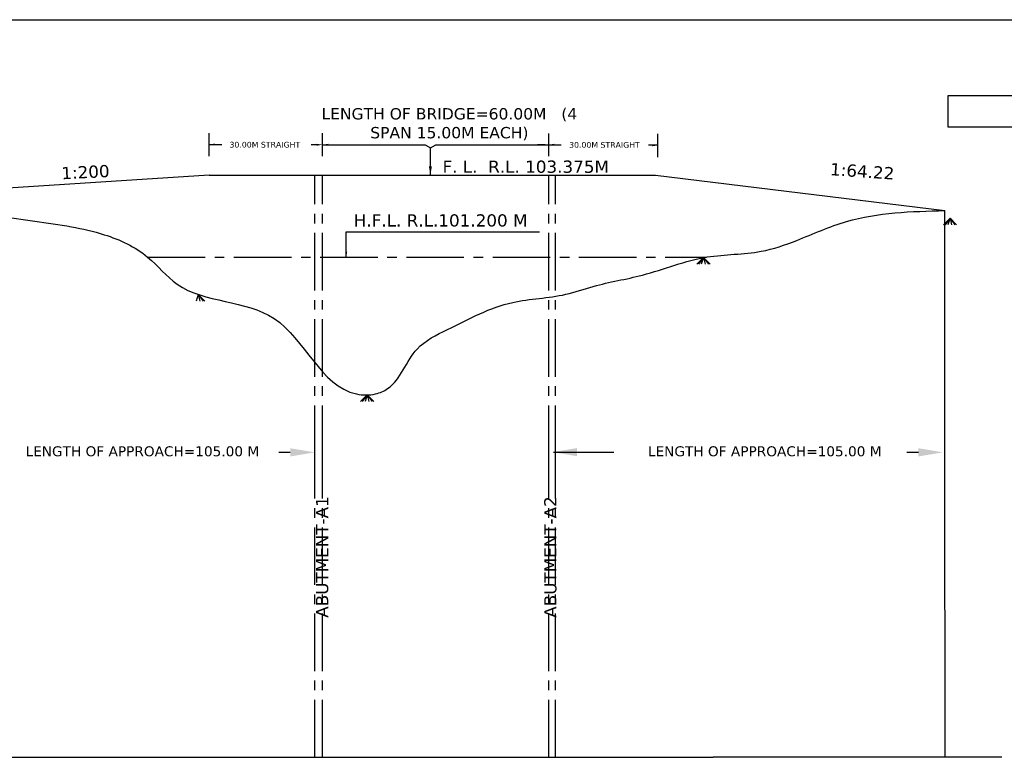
# Model space of a CAD drawing. Header units: feet. Extents: x -7746059455 to -3872100920, y -13315170765 to -6657279710.
# Tile 25 of 34: x -3872830649 to -3872804557, y -6657342273 to -6657322720. Entities that reach past the tile are written whole.
import ezdxf

# ---------------------------------------------------------------- set-up
doc = ezdxf.new("R2010")
doc.units = ezdxf.units.FT
doc.header["$MEASUREMENT"] = 0
doc.linetypes.add('CENTER2', pattern=[28.575, 19.05, -3.175, 3.175, -3.175])
for name, color, linetype in [('CHAINAGE', 7, 'Continuous'), ('TEX', 6, 'Continuous'), ('TEXT', 7, 'Continuous')]:
    doc.layers.add(name, color=color, linetype=linetype)
doc.layers.add('DIMENTION', color=7, linetype='Continuous', lineweight=9)
doc.styles.get("Standard").update_dxf_attribs({"font": 'verdana.ttf', "height": 264})
doc.dimstyles.new('Copy of ISO-25--------4', dxfattribs={"dimtxt": 200, "dimasz": 150, "dimexe": 300, "dimexo": 300, "dimgap": 0.02, "dimtad": 0, "dimtih": 1, "dimtoh": 1, "dimdec": 0, "dimlfac": 4, "dimdsep": 46, "dimtxsty": 'Standard', "dimcen": 150, "dimclrd": 1, "dimclre": 1, "dimclrt": 1, "dimadec": 0, "dimazin": 0, "dimtfac": 1, "dimtdec": 0, "dimtmove": 2, "dimatfit": 3, "dimfxl": 300, "dimarcsym": 0})

msp = doc.modelspace()

# ---------------------------------------------------------------- linework, layer by layer
at = {"color": 0, "ltscale": 20}
for p, q in [((-3872805995.370546, -6657327983.666503), (-3872806170.027184, -6657328158.124839)), ((-3872805995.370546, -6657327983.666503), (-3872806128.78809, -6657328158.124839)), ((-3872805995.370546, -6657327983.666503), (-3872806054.938, -6657328158.124846)), ((-3872805995.370546, -6657327983.666503), (-3872805820.713907, -6657328158.124839)), ((-3872805995.370546, -6657327983.666503), (-3872805865.49519, -6657328158.124839)), ((-3872805995.370546, -6657327983.666503), (-3872805954.209818, -6657328158.124846)), ((-3872812528.834785, -6657329027.568696), (-3872812703.491423, -6657329202.027032)), ((-3872812528.834785, -6657329027.568696), (-3872812662.252329, -6657329202.027032)), ((-3872812528.834785, -6657329027.568696), (-3872812588.402239, -6657329202.02704)), ((-3872812528.834785, -6657329027.568696), (-3872812354.178146, -6657329202.027032)), ((-3872812528.834785, -6657329027.568696), (-3872812398.959429, -6657329202.027032)), ((-3872812528.834785, -6657329027.568696), (-3872812487.674057, -6657329202.02704)), ((-3872825916.091211, -6657330005.442342), (-3872825975.658665, -6657330179.900685)), ((-3872825916.091211, -6657330005.442342), (-3872825741.434572, -6657330179.900678)), ((-3872825916.091211, -6657330005.442342), (-3872825786.215855, -6657330179.900678)), ((-3872825916.091211, -6657330005.442342), (-3872825874.930483, -6657330179.900685)), ((-3872821439.151926, -6657332664.331201), (-3872821613.808563, -6657332838.789536)), ((-3872821439.151926, -6657332664.331201), (-3872821572.569469, -6657332838.789536)), ((-3872821439.151926, -6657332664.331201), (-3872821498.719379, -6657332838.789544)), ((-3872821439.151926, -6657332664.331201), (-3872821264.495286, -6657332838.789536)), ((-3872821439.151926, -6657332664.331201), (-3872821309.276569, -6657332838.789536)), ((-3872821439.151926, -6657332664.331201), (-3872821397.991197, -6657332838.789544))]:
    msp.add_line(p, q, dxfattribs=at)
at = {"layer": 'CHAINAGE', "color": 0}
msp.add_line((-3872804626.939803, -6657342273.462448), (-3872811332.706562, -6657342273.462446), dxfattribs=at)
for points in [[(-3872834740, -6657342273.462449), (-3872812270.206562, -6657342273.462446)], [(-3872804626.939803, -6657342273.462447), (-3872812270.206562, -6657342273.462446)]]:
    msp.add_lwpolyline(points, dxfattribs=at)
at = {"layer": 'DIMENTION', "color": 0, "lineweight": 30, "ltscale": 20}
for p, q in [((-3872806048.377083, -6657324725.766019), (-3872800746.531888, -6657324725.766019)), ((-3872806048.377083, -6657325569.999999), (-3872806048.377083, -6657324725.766019)), ((-3872800746.531888, -6657325569.999999), (-3872806048.377084, -6657325570))]:
    msp.add_line(p, q, dxfattribs=at)
at = {"layer": 'TEX', "color": 0, "ltscale": 20}
for p, q in [((-3872825625.316886, -6657326340.333253), (-3872825625.316886, -6657325729.074886)), ((-3872822625.316886, -6657326338.068289), (-3872822625.316886, -6657325731.809922)), ((-3872816628.137195, -6657326340.727424), (-3872816628.137195, -6657325734.469057)), ((-3872813734.926325, -6657326361.412899), (-3872813734.926325, -6657325750.154532)), ((-3872825625.316886, -6657326029.074886), (-3872825295.321768, -6657326029.074886)), ((-3872822777.449934, -6657326035.529638), (-3872822927.449934, -6657326035.529638)), ((-3872822777.449934, -6657326035.529638), (-3872822862.190101, -6657326035.529638)), ((-3872822625.316886, -6657326034.70408), (-3872819905.321768, -6657326034.704081)), ((-3872819905.321768, -6657326034.70408), (-3872819765.321768, -6657326114.70408)), ((-3872819765.321768, -6657326114.70408), (-3872819625.321768, -6657326034.70408)), ((-3872819625.321768, -6657326034.704081), (-3872816625.316887, -6657326034.704082)), ((-3872816776.727041, -6657326034.704082), (-3872816926.727041, -6657326034.704082)), ((-3872816628.137195, -6657326034.469057), (-3872816298.142076, -6657326034.469057)), ((-3872813835.242447, -6657326048.540553), (-3872813985.242447, -6657326048.540553)), ((-3872813755.853521, -6657326050), (-3872813840.593689, -6657326050)), ((-3872819765.321768, -6657326838.462447), (-3872819765.321767, -6657326114.704081)), ((-3872825625.316886, -6657326838.462447), (-3872833125.316886, -6657327323.462446)), ((-3872825625.316886, -6657326838.462447), (-3872813798.377084, -6657326838.462446)), ((-3872813798.377084, -6657326838.462446), (-3872806136.619513, -6657327779.985468)), ((-3872806132.151475, -6657334470), (-3872806136.619513, -6657327779.985468)), ((-3872823478.377084, -6657334188.984885), (-3872823783.789986, -6657334188.984885)), ((-3872816505.404918, -6657334183.882909), (-3872814905.750037, -6657334183.882909)), ((-3872806832.344721, -6657334188.984894), (-3872807137.757624, -6657334188.984894)), ((-3872806126.939803, -6657342273.462458), (-3872806132.151475, -6657334470)), ((-3872831626.939803, -6657342273.46245), (-3872830376.939803, -6657342273.46245)), ((-3872825626.939803, -6657342273.462448), (-3872822756.944684, -6657342273.462447))]:
    msp.add_line(p, q, dxfattribs=at)
at = {"layer": 'TEX', "color": 0, "linetype": 'CENTER2', "ltscale": 80}
for p, q in [((-3872822828.377084, -6657334470), (-3872822828.377084, -6657326838.462447)), ((-3872822625.316886, -6657334470), (-3872822625.316886, -6657326838.462456)), ((-3872816625.316886, -6657334470), (-3872816625.316886, -6657326838.462451)), ((-3872816448.377083, -6657334470), (-3872816448.377083, -6657326838.462442)), ((-3872827258.377084, -6657329013.462452), (-3872812449.476732, -6657329013.462452)), ((-3872822830, -6657342273.46244), (-3872822830, -6657334376.704077)), ((-3872822626.939803, -6657342273.462448), (-3872822626.939802, -6657334376.704076)), ((-3872816626.939803, -6657342273.462447), (-3872816626.939803, -6657334376.704072)), ((-3872816450, -6657342273.462442), (-3872816450, -6657334376.704072))]:
    msp.add_line(p, q, dxfattribs=at)
at = {"layer": 'TEX', "color": 0, "ltscale": 20}
msp.add_lwpolyline([(-3872783733.785247, -6657357374.704073), (-3872844550, -6657357374.704073), (-3872844550, -6657322720), (-3872783733.785247, -6657322720)], close=True, dxfattribs=at)
msp.add_spline([(-3872833112.039033, -6657327329.104207), (-3872831218.377084, -6657327900), (-3872829278.377084, -6657328210), (-3872828408.377084, -6657328420), (-3872827258.377084, -6657329013.462452), (-3872826478.377084, -6657329730), (-3872823908.377084, -6657330640), (-3872821728.377084, -6657332640), (-3872821218.377084, -6657332640), (-3872820898.377084, -6657332500), (-3872820118.377084, -6657331450), (-3872819308.377084, -6657330930), (-3872817583.535809, -6657330213.311991), (-3872816178.377084, -6657330000), (-3872815448.377084, -6657329790), (-3872814148.377084, -6657329490), (-3872812428.377084, -6657329010), (-3872810998.377084, -6657328860), (-3872810058.377084, -6657328570), (-3872808738.377084, -6657328070), (-3872806136.619513, -6657327779.985468)], degree=3, dxfattribs=at)
for points in [[(-3872825475.316886, -6657326004.074886), (-3872825475.316886, -6657326054.074886), (-3872825625.316886, -6657326029.074886)], [(-3872822777.449934, -6657326010.529638), (-3872822777.449934, -6657326060.529638), (-3872822627.449934, -6657326035.529638)], [(-3872822777.449934, -6657326010.529638), (-3872822777.449934, -6657326060.529638), (-3872822627.449934, -6657326035.529638)], [(-3872822473.906733, -6657326009.939105), (-3872822473.906733, -6657326059.939105), (-3872822623.906733, -6657326034.939105)], [(-3872816776.727041, -6657326009.704082), (-3872816776.727041, -6657326059.704082), (-3872816626.727041, -6657326034.704082)], [(-3872816478.137195, -6657326009.469057), (-3872816478.137195, -6657326059.469057), (-3872816628.137195, -6657326034.469057)], [(-3872813884.926325, -6657326025.154532), (-3872813884.926325, -6657326075.154532), (-3872813734.926325, -6657326050.154532)], [(-3872813884.926325, -6657326025.154532), (-3872813884.926325, -6657326075.154532), (-3872813734.926325, -6657326050.154532)], [(-3872819725.321768, -6657326605.251371), (-3872819765.321768, -6657326845.251371), (-3872819805.321768, -6657326605.251371)], [(-3872823478.377084, -6657334080.651552), (-3872823478.377084, -6657334297.318218), (-3872822828.377084, -6657334188.984885)], [(-3872815880.404919, -6657334075.549576), (-3872815880.404919, -6657334292.216242), (-3872816530.404919, -6657334183.882909)], [(-3872806832.344721, -6657334080.651561), (-3872806832.344721, -6657334297.318227), (-3872806182.344721, -6657334188.984894)]]:
    msp.add_solid(points, dxfattribs=at)

# ---------------------------------------------------------------- texts
at = {"layer": 'TEX', "color": 0, "ltscale": 20, "attachment_point": 5}
for s, insert, char_height, width in [('LENGTH OF BRIDGE=60.00M   (4 SPAN 15.00M EACH)', (-3872819263.230567, -6657325491.758718), 300, 6824.18240261), ('30.00M STRAIGHT', (-3872824153.249426, -6657326034.70408), 150, 2745.86538696), ('30.00M STRAIGHT', (-3872815153.244545, -6657326040.333284), 150, 2745.86538696), ('\\A1;LENGTH OF APPROACH=105.00 M', (-3872827398.440868, -6657334163.523363), 264, 6606.75995064), ('\\A1;LENGTH OF APPROACH=105.00 M', (-3872810905.468703, -6657334163.523363), 264, 6606.75995064)]:
    msp.add_mtext(s, dxfattribs=dict(at, insert=insert, char_height=char_height, width=width))
at = {"layer": 'TEX', "color": 0, "ltscale": 20, "char_height": 324, "width": 1903.36098345, "attachment_point": 1}
for s, insert, rotation in [('1:200', (-3872829554.649937, -6657326628.565799), 2.8108677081), ('1:64.22', (-3872809161.520813, -6657326517.133799), 355.9505911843)]:
    msp.add_mtext(s, dxfattribs=dict(at, insert=insert, rotation=rotation))
at = {"layer": 'TEX', "color": 0, "linetype": 'CENTER2', "ltscale": 80, "char_height": 324, "width": 4090.00000286, "attachment_point": 1, "rotation": 90}
for s, insert in [('ABUTMENT-A1', (-3872822796.944684, -6657338574.70408)), ('ABUTMENT-A2', (-3872816750.004881, -6657338574.704075))]:
    msp.add_mtext(s, dxfattribs=dict(at, insert=insert))
at = {"layer": 'TEXT', "color": 0, "char_height": 324, "attachment_point": 4}
for s, insert, width in [('F. L.  R.L. 103.375M', (-3872819444.284015, -6657326619.825778), 17393.14995337), ('H.F.L. R.L.101.200 M', (-3872821796.969192, -6657328044.358264), 5031.08566952)]:
    msp.add_mtext(s, dxfattribs=dict(at, insert=insert, width=width))

# ---------------------------------------------------------------- leaders
at = {"layer": 'TEX', "color": 7, "ltscale": 20}
msp.add_leader([(-3872821995.321768, -6657329020.251376), (-3872821995.321768, -6657328343.37219), (-3872816875.321768, -6657328343.37219)], dimstyle='Copy of ISO-25--------4', override={"dimclrd": 0, "dimclre": 0, "dimclrt": 0}, dxfattribs=at)

doc.saveas('drawing.dxf')
